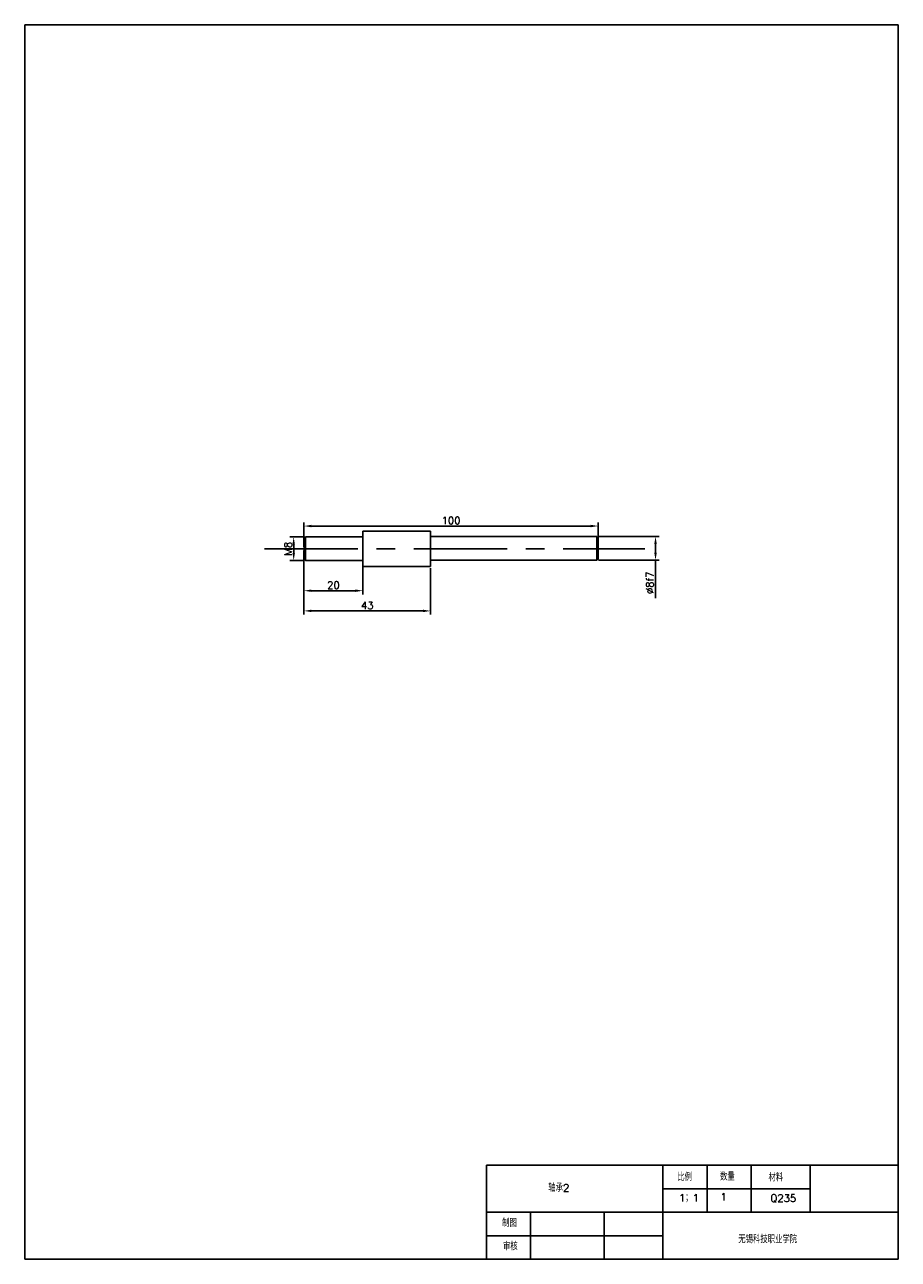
# Model space of a CAD drawing. Header units: millimetres. Extents: x 772 to 1069, y 577 to 997.
import ezdxf

# ---------------------------------------------------------------- set-up
doc = ezdxf.new("R2010")
doc.units = ezdxf.units.MM
doc.linetypes.add('CENTER', pattern=[50.8, 31.75, -6.35, 6.35, -6.35])
for name, color, linetype in [('中心线', 1, 'CENTER'), ('尺寸线', 4, 'Continuous'), ('细实线', 7, 'Continuous')]:
    doc.layers.add(name, color=color, linetype=linetype)
doc.styles.get("Standard").update_dxf_attribs({"font": 'txt', "bigfont": 'gbcbig.shx'})
doc.dimstyles.new('ISO-25', dxfattribs={"dimtxt": 2.5, "dimasz": 2.5, "dimexe": 1.25, "dimexo": 0.625, "dimtad": 1, "dimtxsty": 'Standard', "dimcen": 2.5, "dimadec": 0, "dimazin": 0, "dimtfac": 1, "dimtmove": 0, "dimatfit": 3, "dimfxl": 0, "dimarcsym": 0})

# ---------------------------------------------------------------- blocks, each defined once
blk = doc.blocks.new('*D1')
at = {"layer": 'Defpoints', "color": 0, "transparency": 16777216}
for p in [(867.68, 823.02), (863.67, 815.02), (867.68, 815.02)]:
    blk.add_point(p, dxfattribs=at)
at = {"layer": '尺寸线', "color": 0, "lineweight": -2, "transparency": 16777216}
for p, q in [((867.06, 823.02), (862.42, 823.02)), ((863.67, 820.52), (863.67, 817.52)), ((867.06, 815.02), (862.42, 815.02))]:
    blk.add_line(p, q, dxfattribs=at)
at = {"layer": '尺寸线', "color": 0, "transparency": 16777216}
for points in [[(863.26, 820.52), (864.09, 820.52), (863.67, 823.02)], [(863.26, 817.52), (864.09, 817.52), (863.67, 815.02)]]:
    blk.add_solid(points, dxfattribs=at)
at = {"layer": '尺寸线', "color": 0, "transparency": 16777216, "insert": (861.8, 819.02), "char_height": 2.5, "attachment_point": 5, "rotation": 90}
blk.add_mtext('M8', dxfattribs=at)
blk = doc.blocks.new('*D8')
at = {"layer": 'Defpoints', "color": 0, "transparency": 16777216}
for p in [(867.18, 819.02), (887.18, 815.02), (887.18, 804.73)]:
    blk.add_point(p, dxfattribs=at)
at = {"layer": '尺寸线', "color": 0, "lineweight": -2, "transparency": 16777216}
for p, q in [((867.18, 818.39), (867.18, 803.48)), ((887.18, 814.39), (887.18, 803.48)), ((869.68, 804.73), (884.68, 804.73))]:
    blk.add_line(p, q, dxfattribs=at)
at = {"layer": '尺寸线', "color": 0, "transparency": 16777216}
for points in [[(869.68, 805.15), (869.68, 804.32), (867.18, 804.73)], [(884.68, 805.15), (884.68, 804.32), (887.18, 804.73)]]:
    blk.add_solid(points, dxfattribs=at)
at = {"layer": '尺寸线', "color": 0, "transparency": 16777216, "insert": (877.18, 806.61), "char_height": 2.5, "attachment_point": 5}
blk.add_mtext('20', dxfattribs=at)
blk = doc.blocks.new('*D9')
at = {"layer": 'Defpoints', "color": 0, "transparency": 16777216}
for p in [(867.18, 815.51), (910.18, 813.02), (867.18, 797.86)]:
    blk.add_point(p, dxfattribs=at)
at = {"layer": '尺寸线', "color": 0, "lineweight": -2, "transparency": 16777216}
for p, q in [((867.18, 814.89), (867.18, 796.61)), ((910.18, 812.39), (910.18, 796.61)), ((907.68, 797.86), (869.68, 797.86))]:
    blk.add_line(p, q, dxfattribs=at)
at = {"layer": '尺寸线', "color": 0, "transparency": 16777216}
for points in [[(869.68, 798.28), (869.68, 797.44), (867.18, 797.86)], [(907.68, 798.28), (907.68, 797.44), (910.18, 797.86)]]:
    blk.add_solid(points, dxfattribs=at)
at = {"layer": '尺寸线', "color": 0, "transparency": 16777216, "insert": (888.68, 799.73), "char_height": 2.5, "attachment_point": 5}
blk.add_mtext('43', dxfattribs=at)
blk = doc.blocks.new('*D10')
at = {"layer": 'Defpoints', "color": 0, "transparency": 16777216}
for p in [(967.18, 826.73), (867.18, 819.02), (967.18, 819.02)]:
    blk.add_point(p, dxfattribs=at)
at = {"layer": '尺寸线', "color": 0, "lineweight": -2, "transparency": 16777216}
for p, q in [((867.18, 819.64), (867.18, 827.98)), ((967.18, 819.64), (967.18, 827.98)), ((869.68, 826.73), (964.68, 826.73))]:
    blk.add_line(p, q, dxfattribs=at)
at = {"layer": '尺寸线', "color": 0, "transparency": 16777216}
for points in [[(869.68, 827.15), (869.68, 826.31), (867.18, 826.73)], [(964.68, 827.15), (964.68, 826.31), (967.18, 826.73)]]:
    blk.add_solid(points, dxfattribs=at)
at = {"layer": '尺寸线', "color": 0, "transparency": 16777216, "insert": (917.18, 828.6), "char_height": 2.5, "attachment_point": 5}
blk.add_mtext('100', dxfattribs=at)
blk = doc.blocks.new('*D11')
at = {"layer": 'Defpoints', "color": 0, "transparency": 16777216}
for p in [(966.68, 823.15), (966.68, 815.15), (986.69, 815.15)]:
    blk.add_point(p, dxfattribs=at)
at = {"layer": '尺寸线', "color": 0, "lineweight": -2, "transparency": 16777216}
for p, q in [((967.31, 823.15), (987.94, 823.15)), ((986.69, 820.65), (986.69, 817.65)), ((967.31, 815.15), (987.94, 815.15)), ((986.69, 815.15), (986.69, 802.23))]:
    blk.add_line(p, q, dxfattribs=at)
at = {"layer": '尺寸线', "color": 0, "transparency": 16777216}
for points in [[(986.27, 820.65), (987.11, 820.65), (986.69, 823.15)], [(986.27, 817.65), (987.11, 817.65), (986.69, 815.15)]]:
    blk.add_solid(points, dxfattribs=at)
at = {"layer": '尺寸线', "color": 0, "transparency": 16777216, "insert": (984.81, 807.44), "char_height": 2.5, "attachment_point": 5, "rotation": 90}
blk.add_mtext('∅8f7', dxfattribs=at)

msp = doc.modelspace()

# ---------------------------------------------------------------- linework, layer by layer
at = {"layer": '中心线'}
msp.add_line((853.732, 819.018), (983.088, 819.018), dxfattribs=at)
at = {"layer": '细实线'}
for p, q in [((772.228, 997.281), (1069.228, 997.281)), ((772.228, 577.281), (772.228, 997.281)), ((1069.228, 997.281), (1069.228, 577.281)), ((887.185, 823.018), (887.185, 825.018)), ((887.185, 825.018), (910.185, 825.018)), ((910.185, 825.018), (910.185, 813.018)), ((867.685, 823.018), (867.185, 822.522)), ((867.185, 819.018), (867.185, 822.522)), ((867.185, 815.513), (867.185, 819.018)), ((867.685, 823.018), (887.185, 823.018)), ((867.685, 823.018), (867.685, 815.018)), ((887.185, 823.018), (887.185, 815.018)), ((910.185, 823.147), (966.685, 823.147)), ((966.685, 823.147), (967.185, 822.647)), ((966.685, 823.147), (967.185, 822.647)), ((966.685, 823.147), (966.685, 815.147)), ((967.185, 822.647), (967.185, 815.646)), ((967.185, 815.646), (967.185, 822.647)), ((867.685, 815.018), (867.185, 815.513)), ((887.185, 815.018), (867.685, 815.018)), ((887.185, 813.018), (887.185, 815.018)), ((966.685, 815.147), (910.185, 815.147)), ((966.685, 815.147), (967.185, 815.646)), ((910.185, 813.018), (887.185, 813.018)), ((1069.228, 609.281), (929.228, 609.281)), ((929.228, 609.281), (929.228, 577.281)), ((1004.228, 609.281), (989.228, 609.281)), ((989.228, 609.281), (989.228, 593.281)), ((989.228, 609.281), (989.228, 601.281)), ((1004.228, 593.281), (1004.228, 609.281)), ((1039.228, 609.281), (1019.228, 609.281)), ((1019.228, 609.281), (1019.228, 593.281)), ((1069.228, 609.281), (1039.228, 609.281)), ((1039.228, 609.281), (1039.228, 593.281)), ((1069.228, 577.281), (1069.228, 609.281)), ((989.228, 601.281), (1039.228, 601.281)), ((1069.228, 593.281), (929.228, 593.281)), ((944.228, 577.281), (944.228, 593.281)), ((944.228, 593.281), (969.228, 593.281)), ((969.228, 593.281), (969.228, 577.281)), ((989.228, 593.281), (989.228, 577.281)), ((1019.228, 593.281), (1004.228, 593.281)), ((1069.228, 577.281), (1069.228, 593.281)), ((929.228, 577.281), (929.228, 585.281)), ((929.228, 585.281), (989.228, 585.281)), ((1069.228, 577.281), (772.228, 577.281)), ((929.228, 577.281), (944.228, 577.281))]:
    msp.add_line(p, q, dxfattribs=at)

# ---------------------------------------------------------------- texts
at = {"layer": '细实线', "char_height": 2.5, "attachment_point": 1}
for s, insert, width in [('比例', (994.096, 606.496), 10.13238), ('数量', (1008.62, 606.623), 10.13238), ('材料', (1025.1, 606.344), 10.13238), ('轴承2', (950.237, 602.805), 10.13238), ('1；1', (994.633, 599.487), 10.13238), ('1', (1008.791, 599.836), 10.13238), ('Q235', (1025.746, 599.312), 10.13238), ('制图', (934.546, 590.851), 10.13238), ('\\P  无锡科技职业学院', (1010.38, 589.469), 27.09357), ('审核', (934.825, 582.899), 10.13238)]:
    msp.add_mtext(s, dxfattribs=dict(at, insert=insert, width=width))

# ---------------------------------------------------------------- dimensions: what is measured, and where the dimension line sits
at = {"layer": '尺寸线'}
for base, p1, p2, picture, middle in [((967.185, 826.73), (867.185, 819.018), (967.185, 819.018), '*D10', (917.185, 828.605)), ((887.185, 804.734), (867.185, 819.018), (887.185, 815.018), '*D8', (877.185, 806.609)), ((867.185, 797.859), (910.185, 813.018), (867.185, 815.513), '*D9', (888.685, 799.734))]:
    dim = msp.add_linear_dim(base=base, p1=p1, p2=p2, dimstyle='ISO-25', dxfattribs=at)
    dim.commit()
    dim.dimension.update_dxf_attribs({"geometry": picture, "text_midpoint": middle})
for base, p1, p2, text, picture, middle in [((863.674, 815.018), (867.685, 823.018), (867.685, 815.018), 'M<>', '*D1', (861.799, 819.018)), ((986.689, 815.147), (966.685, 823.147), (966.685, 815.147), '∅8f7', '*D11', (984.814, 807.438))]:
    dim = msp.add_linear_dim(base=base, p1=p1, p2=p2, angle=90, text=text, dimstyle='ISO-25', dxfattribs=at)
    dim.commit()
    dim.dimension.update_dxf_attribs({"geometry": picture, "text_midpoint": middle})

doc.saveas('drawing.dxf')
